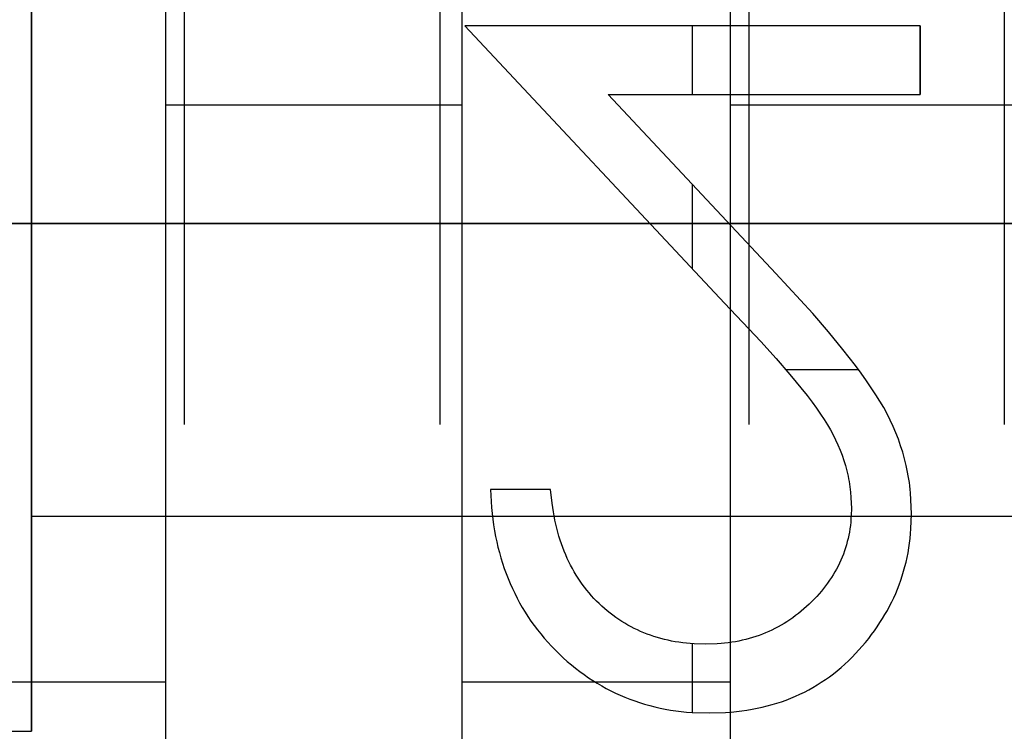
# Model space of a CAD drawing. Header units: millimetres. Extents: x -88 to 88, y -12 to 103.
# Tile 26 of 256: x -62.8 to -61.03, y 6.32 to 7.6. Entities that reach past the tile are written whole.
import ezdxf

# ---------------------------------------------------------------- set-up
doc = ezdxf.new("R2010")
doc.units = ezdxf.units.MM
doc.layers.add('Default', color=7, linetype='Continuous', true_color=0x000000)

msp = doc.modelspace()

# ---------------------------------------------------------------- linework, layer by layer
at = {"layer": 'Default', "color": 254, "true_color": 0xcad1ee}
for points in [[(-62.77817731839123, 6.318387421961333), (-62.77817731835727, 12.43978742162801)], [(-62.77817731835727, 12.43978742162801), (-62.77817731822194, 6.704958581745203)], [(-62.77817731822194, 12.43978742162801), (-62.77817731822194, 6.318387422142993)], [(-62.53687731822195, 9.290187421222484), (-62.53687731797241, 4.210187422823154)], [(-62.00347731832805, 4.210187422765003), (-62.00347731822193, 9.290187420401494)], [(-61.52087731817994, 9.290187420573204), (-61.52087731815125, 4.210187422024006)], [(-62.50347731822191, 7.675615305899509), (-62.50347731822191, 6.8706552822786)], [(-62.0434773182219, 7.675615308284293), (-62.0434773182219, 6.870655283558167)], [(-61.48747731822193, 7.675615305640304), (-61.48747731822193, 6.870655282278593)], [(-61.02747731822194, 7.675615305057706), (-61.02747731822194, 6.870655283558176)], [(-61.17898247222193, 7.588506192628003), (-61.99855213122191, 7.588506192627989)], [(-61.99855213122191, 7.588506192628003), (-61.53077889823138, 7.089322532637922)], [(-61.99855213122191, 7.588506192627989), (-61.53077889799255, 7.089322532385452)], [(-61.17898247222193, 7.588506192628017), (-61.99855213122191, 7.588506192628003)], [(-61.530778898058, 7.089322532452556), (-61.99855213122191, 7.588506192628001)], [(-61.17898247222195, 7.588506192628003), (-61.99855213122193, 7.588506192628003)], [(-61.5887673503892, 7.464797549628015), (-61.5887673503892, 7.588506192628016)], [(-61.17898247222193, 7.464797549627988), (-61.17898247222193, 7.588506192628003)], [(-61.17898247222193, 7.464797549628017), (-61.17898247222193, 7.588506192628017)], [(-61.17898247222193, 7.588506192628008), (-61.17898247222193, 7.464797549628)], [(-61.74026204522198, 7.464797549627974), (-61.17898247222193, 7.464797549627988)], [(-61.74026204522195, 7.464797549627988), (-61.17898247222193, 7.464797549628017)], [(-61.43848065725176, 7.142720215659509), (-61.74026204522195, 7.464797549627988)], [(-61.43848065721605, 7.142720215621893), (-61.74026204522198, 7.464797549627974)], [(-61.74026204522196, 7.464797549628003), (-61.17898247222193, 7.464797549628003)], [(-61.43848065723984, 7.142720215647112), (-61.74026204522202, 7.464797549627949)], [(-62.53687731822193, 7.44630355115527), (-62.00347731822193, 7.44630355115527)], [(-61.52087731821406, 7.446303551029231), (-60.98747731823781, 7.446303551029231)], [(-61.5887673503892, 7.151204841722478), (-61.5887673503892, 7.303114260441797)], [(-58.20617731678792, 7.232787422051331), (-63.28617731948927, 7.232787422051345)], [(-63.28617731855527, 7.232787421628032), (-58.20617731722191, 7.232787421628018)], [(-63.28617731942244, 7.232787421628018), (-58.20617731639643, 7.232787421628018)], [(-61.1944460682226, 6.709981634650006), (-61.19549515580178, 6.735162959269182), (-61.19634559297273, 6.747720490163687), (-61.19690931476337, 6.753985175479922), (-61.19758709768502, 6.760238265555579), (-61.19837643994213, 6.766368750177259), (-61.199286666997, 6.77248501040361), (-61.200312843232, 6.778585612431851), (-61.20145003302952, 6.784669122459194), (-61.20403771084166, 6.796779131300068), (-61.20701021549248, 6.808803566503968), (-61.21032881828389, 6.820703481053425), (-61.2140038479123, 6.832492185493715), (-61.21804795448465, 6.84415507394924), (-61.22247378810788, 6.855677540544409), (-61.22740121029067, 6.867299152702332), (-61.23272129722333, 6.878749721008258), (-61.23841444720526, 6.890020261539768), (-61.2444610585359, 6.901101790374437), (-61.25131668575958, 6.912791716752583), (-61.25847492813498, 6.924297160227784), (-61.26680365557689, 6.937067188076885), (-61.27538822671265, 6.949667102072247), (-61.28515922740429, 6.963417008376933), (-61.29520093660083, 6.976969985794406), (-61.31791306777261, 7.005964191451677), (-61.34376623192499, 7.037374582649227), (-61.37227720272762, 7.070476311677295), (-61.43848065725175, 7.142720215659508)], [(-61.19444606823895, 6.709981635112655), (-61.19549515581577, 6.735162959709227), (-61.19634559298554, 6.747720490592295), (-61.19690931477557, 6.753985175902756), (-61.19758709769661, 6.760238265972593), (-61.19837643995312, 6.766368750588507), (-61.19928666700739, 6.772485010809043), (-61.20031284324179, 6.778585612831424), (-61.20145003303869, 6.78466912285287), (-61.20403771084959, 6.796779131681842), (-61.20701021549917, 6.808803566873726), (-61.21032881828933, 6.820703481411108), (-61.21400384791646, 6.832492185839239), (-61.21804795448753, 6.844155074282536), (-61.22247378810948, 6.855677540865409), (-61.22740121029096, 6.867299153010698), (-61.2327212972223, 6.878749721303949), (-61.23841444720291, 6.890020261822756), (-61.24446105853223, 6.901101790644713), (-61.25131668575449, 6.912791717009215), (-61.25847492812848, 6.924297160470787), (-61.26680365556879, 6.937067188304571), (-61.27538822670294, 6.949667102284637), (-61.28515922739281, 6.96341700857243), (-61.29520093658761, 6.976969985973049), (-61.31791306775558, 7.005964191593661), (-61.34376623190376, 7.037374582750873), (-61.37227720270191, 7.070476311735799), (-61.43848065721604, 7.142720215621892)], [(-61.19444606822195, 6.709981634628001), (-61.1954951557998, 6.735162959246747), (-61.19634559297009, 6.747720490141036), (-61.19690931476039, 6.753985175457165), (-61.1975870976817, 6.760238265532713), (-61.19837643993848, 6.766368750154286), (-61.199286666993, 6.772485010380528), (-61.20031284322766, 6.778585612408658), (-61.20145003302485, 6.78466912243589), (-61.20403771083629, 6.796779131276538), (-61.20701021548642, 6.80880356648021), (-61.21032881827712, 6.820703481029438), (-61.21400384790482, 6.832492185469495), (-61.21804795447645, 6.844155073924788), (-61.22247378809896, 6.855677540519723), (-61.22740121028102, 6.867299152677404), (-61.23272129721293, 6.878749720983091), (-61.23841444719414, 6.890020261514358), (-61.24446105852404, 6.901101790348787), (-61.25131668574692, 6.912791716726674), (-61.25847492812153, 6.924297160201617), (-61.26680365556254, 6.937067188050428), (-61.27538822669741, 6.949667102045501), (-61.28515922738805, 6.963417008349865), (-61.29520093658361, 6.976969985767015), (-61.31791306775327, 7.005964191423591), (-61.34376623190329, 7.037374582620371), (-61.37227720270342, 7.07047631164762), (-61.43848065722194, 7.142720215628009)], [(-61.53077889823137, 7.089322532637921), (-61.46578353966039, 7.020219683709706), (-61.43799742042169, 6.989292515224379), (-61.41335233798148, 6.960781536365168), (-61.38243797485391, 6.922688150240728), (-61.37324368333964, 6.910766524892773), (-61.36550618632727, 6.900106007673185), (-61.35802172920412, 6.889262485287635), (-61.35174024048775, 6.879795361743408), (-61.34569919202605, 6.870174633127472), (-61.34054977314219, 6.861351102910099), (-61.33568770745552, 6.852362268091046), (-61.33111982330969, 6.84321892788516), (-61.32685294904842, 6.833931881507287), (-61.32301169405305, 6.824802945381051), (-61.31946955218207, 6.815554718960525), (-61.31623645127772, 6.806192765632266), (-61.31332231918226, 6.796722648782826), (-61.31201544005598, 6.792049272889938), (-61.31079064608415, 6.78735299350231), (-61.30965120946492, 6.782635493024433), (-61.30860040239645, 6.777898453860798), (-61.30764149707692, 6.773143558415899), (-61.30677776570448, 6.768372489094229), (-61.30601248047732, 6.763586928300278), (-61.30534891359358, 6.758788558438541), (-61.30478142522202, 6.753920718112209), (-61.30430804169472, 6.749042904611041), (-61.30358981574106, 6.739263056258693), (-61.30269111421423, 6.719646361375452)], [(-61.53077889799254, 7.089322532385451), (-61.4657835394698, 7.02021968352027), (-61.43799742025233, 6.989292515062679), (-61.41335233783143, 6.960781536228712), (-61.38243797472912, 6.922688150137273), (-61.37324368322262, 6.910766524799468), (-61.36550618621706, 6.900106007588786), (-61.35802172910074, 6.889262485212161), (-61.35174024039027, 6.879795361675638), (-61.34569919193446, 6.870174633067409), (-61.3405497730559, 6.861351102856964), (-61.33568770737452, 6.852362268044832), (-61.33111982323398, 6.843218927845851), (-61.32685294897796, 6.833931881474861), (-61.32301169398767, 6.824802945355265), (-61.31946955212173, 6.815554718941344), (-61.3162364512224, 6.806192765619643), (-61.31332231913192, 6.796722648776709), (-61.31201544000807, 6.792049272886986), (-61.31079064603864, 6.787352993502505), (-61.3096512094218, 6.782635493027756), (-61.30860040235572, 6.777898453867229), (-61.30764149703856, 6.773143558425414), (-61.30677776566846, 6.768372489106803), (-61.30601248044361, 6.763586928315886), (-61.30534891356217, 6.758788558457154), (-61.30478142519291, 6.753920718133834), (-61.30430804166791, 6.749042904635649), (-61.30358981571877, 6.739263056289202), (-61.30269111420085, 6.719646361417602)], [(-61.53077889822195, 7.089322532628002), (-61.46578353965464, 7.020219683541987), (-61.43799742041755, 6.989292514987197), (-61.41335233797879, 6.960781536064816), (-61.38243797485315, 6.922688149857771), (-61.37324368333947, 6.910766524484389), (-61.36550618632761, 6.900106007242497), (-61.35802172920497, 6.889262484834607), (-61.35174024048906, 6.879795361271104), (-61.34569919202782, 6.870174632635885), (-61.34054977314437, 6.861351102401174), (-61.33568770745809, 6.852362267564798), (-61.33111982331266, 6.843218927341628), (-61.32685294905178, 6.833931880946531), (-61.3230116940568, 6.824802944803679), (-61.3194695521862, 6.815554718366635), (-61.31623645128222, 6.806192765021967), (-61.31332231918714, 6.796722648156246), (-61.31201544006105, 6.792049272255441), (-61.3107906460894, 6.787352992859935), (-61.30965120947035, 6.782635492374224), (-61.30860040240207, 6.777898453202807), (-61.30764149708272, 6.773143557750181), (-61.30677776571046, 6.768372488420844), (-61.30601248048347, 6.763586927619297), (-61.30534891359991, 6.758788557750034), (-61.30478142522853, 6.753920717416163), (-61.30430804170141, 6.749042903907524), (-61.30358981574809, 6.739263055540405), (-61.30269111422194, 6.719646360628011)], [(-61.42113348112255, 6.969963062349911), (-61.2899583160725, 6.969963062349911)], [(-61.84391634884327, 6.753472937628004), (-61.95216141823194, 6.753472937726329)], [(-61.95216141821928, 6.753472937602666), (-61.95024375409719, 6.721192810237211), (-61.94926198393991, 6.710464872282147), (-61.94805264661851, 6.700148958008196), (-61.94658970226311, 6.689862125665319), (-61.94489238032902, 6.67960788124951), (-61.94297991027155, 6.669389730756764), (-61.94094610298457, 6.659585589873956), (-61.93871079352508, 6.649827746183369), (-61.93625426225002, 6.640125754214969), (-61.93355678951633, 6.630489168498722), (-61.93064944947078, 6.621068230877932), (-61.92749911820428, 6.611723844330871), (-61.92411577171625, 6.602459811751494), (-61.92050938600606, 6.593279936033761), (-61.91677135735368, 6.584380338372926), (-61.91282804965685, 6.575570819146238), (-61.90867830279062, 6.566857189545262), (-61.90432095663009, 6.558245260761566), (-61.89974645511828, 6.549726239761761), (-61.89496084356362, 6.541323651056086), (-61.88996251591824, 6.533046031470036), (-61.88474986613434, 6.524901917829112), (-61.87931628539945, 6.516889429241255), (-61.87367418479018, 6.509022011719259), (-61.86783148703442, 6.501302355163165), (-61.86179611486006, 6.493733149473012), (-61.85547198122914, 6.486194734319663), (-61.84896749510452, 6.478811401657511), (-61.84229321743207, 6.471579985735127), (-61.83545970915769, 6.464497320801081), (-61.82850944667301, 6.457597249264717), (-61.82140514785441, 6.450857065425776), (-61.81413998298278, 6.444292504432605), (-61.80670712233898, 6.437919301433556), (-61.79926609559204, 6.431880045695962), (-61.79166605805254, 6.426040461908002), (-61.78391516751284, 6.420401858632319), (-61.77602158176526, 6.414965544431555), (-61.76816630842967, 6.409842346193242), (-61.76018808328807, 6.404913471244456), (-61.75209279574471, 6.400178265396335), (-61.74388633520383, 6.395636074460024), (-61.73564544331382, 6.39132557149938), (-61.72730101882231, 6.387220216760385), (-61.71885301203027, 6.383336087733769), (-61.71030137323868, 6.379689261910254), (-61.70155061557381, 6.376254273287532), (-61.69270596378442, 6.373064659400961), (-61.68377953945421, 6.37010671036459), (-61.67478346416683, 6.367366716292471), (-61.66562238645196, 6.364805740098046), (-61.65640542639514, 6.362458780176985), (-61.64713558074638, 6.360330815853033), (-61.63781584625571, 6.35842682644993), (-61.62820569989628, 6.356712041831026), (-61.6185539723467, 6.355248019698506), (-61.60886844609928, 6.354044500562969), (-61.59915690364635, 6.353111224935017), (-61.58908641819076, 6.352425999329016), (-61.5588066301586, 6.351419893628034)], [(-61.95216141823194, 6.753472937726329), (-61.95024375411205, 6.721192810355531), (-61.94926198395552, 6.710464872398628), (-61.94805264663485, 6.700148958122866), (-61.94658970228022, 6.68986212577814), (-61.94489238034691, 6.67960788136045), (-61.94297991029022, 6.669389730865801), (-61.94094610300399, 6.659585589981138), (-61.93871079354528, 6.649827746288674), (-61.936254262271, 6.640125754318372), (-61.9335567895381, 6.630489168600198), (-61.93064944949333, 6.621068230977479), (-61.92749911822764, 6.611723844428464), (-61.9241157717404, 6.60245981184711), (-61.92050938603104, 6.593279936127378), (-61.91677135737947, 6.584380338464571), (-61.91282804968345, 6.575570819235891), (-61.90867830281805, 6.566857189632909), (-61.90432095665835, 6.558245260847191), (-61.89974645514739, 6.549726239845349), (-61.89496084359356, 6.541323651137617), (-61.88996251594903, 6.533046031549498), (-61.88474986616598, 6.524901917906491), (-61.87931628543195, 6.516889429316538), (-61.87367418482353, 6.509022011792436), (-61.86783148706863, 6.501302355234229), (-61.86179611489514, 6.493733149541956), (-61.8554719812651, 6.48619473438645), (-61.84896749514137, 6.478811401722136), (-61.84229321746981, 6.471579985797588), (-61.83545970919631, 6.464497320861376), (-61.82850944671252, 6.457597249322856), (-61.8214051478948, 6.45085706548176), (-61.81413998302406, 6.444292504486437), (-61.80670712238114, 6.437919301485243), (-61.79926609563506, 6.431880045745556), (-61.79166605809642, 6.426040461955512), (-61.78391516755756, 6.420401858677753), (-61.77602158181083, 6.414965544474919), (-61.76816630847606, 6.409842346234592), (-61.76018808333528, 6.404913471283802), (-61.75209279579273, 6.400178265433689), (-61.74388633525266, 6.395636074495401), (-61.73564544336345, 6.391325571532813), (-61.72730101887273, 6.387220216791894), (-61.71885301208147, 6.38333608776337), (-61.71030137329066, 6.379689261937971), (-61.70155061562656, 6.376254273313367), (-61.69270596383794, 6.373064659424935), (-61.68377953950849, 6.370106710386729), (-61.67478346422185, 6.367366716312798), (-61.66562238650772, 6.364805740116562), (-61.65640542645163, 6.362458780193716), (-61.64713558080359, 6.360330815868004), (-61.63781584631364, 6.358426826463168), (-61.62820569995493, 6.356712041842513), (-61.61855397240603, 6.355248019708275), (-61.60886844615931, 6.354044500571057), (-61.59915690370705, 6.353111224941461), (-61.58908641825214, 6.352425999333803), (-61.55880663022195, 6.351419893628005)], [(-61.84391634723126, 6.753472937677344), (-61.95216141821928, 6.753472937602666)], [(-61.95216141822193, 6.753472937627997), (-61.95024375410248, 6.721192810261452), (-61.9492619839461, 6.710464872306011), (-61.94805264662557, 6.70014895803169), (-61.94658970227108, 6.689862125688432), (-61.94489238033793, 6.679607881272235), (-61.94297991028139, 6.669389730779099), (-61.94094610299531, 6.659585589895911), (-61.93871079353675, 6.649827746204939), (-61.93625426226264, 6.64012575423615), (-61.93355678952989, 6.630489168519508), (-61.93064944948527, 6.621068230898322), (-61.92749911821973, 6.611723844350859), (-61.92411577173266, 6.602459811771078), (-61.92050938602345, 6.593279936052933), (-61.91677135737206, 6.584380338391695), (-61.91282804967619, 6.575570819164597), (-61.90867830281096, 6.56685718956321), (-61.90432095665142, 6.558245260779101), (-61.89974645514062, 6.549726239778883), (-61.89496084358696, 6.541323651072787), (-61.8899625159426, 6.533046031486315), (-61.88474986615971, 6.524901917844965), (-61.87931628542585, 6.516889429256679), (-61.87367418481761, 6.509022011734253), (-61.86783148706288, 6.501302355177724), (-61.86179611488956, 6.493733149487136), (-61.85547198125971, 6.486194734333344), (-61.84896749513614, 6.478811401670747), (-61.84229321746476, 6.471579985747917), (-61.83545970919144, 6.464497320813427), (-61.82850944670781, 6.45759724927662), (-61.82140514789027, 6.450857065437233), (-61.81413998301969, 6.44429250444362), (-61.80670712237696, 6.437919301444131), (-61.79926609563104, 6.431880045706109), (-61.79166605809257, 6.426040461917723), (-61.78391516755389, 6.420401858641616), (-61.77602158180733, 6.414965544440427), (-61.76816630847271, 6.409842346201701), (-61.7601880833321, 6.404913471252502), (-61.75209279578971, 6.400178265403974), (-61.7438863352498, 6.395636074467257), (-61.73564544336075, 6.391325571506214), (-61.72730101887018, 6.387220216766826), (-61.71885301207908, 6.38333608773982), (-61.71030137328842, 6.379689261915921), (-61.70155061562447, 6.376254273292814), (-61.692705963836, 6.373064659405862), (-61.68377953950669, 6.370106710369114), (-61.6747834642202, 6.367366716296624), (-61.66562238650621, 6.364805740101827), (-61.65640542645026, 6.362458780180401), (-61.64713558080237, 6.360330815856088), (-61.63781584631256, 6.35842682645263), (-61.62820569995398, 6.356712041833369), (-61.61855397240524, 6.355248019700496), (-61.60886844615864, 6.354044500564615), (-61.59915690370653, 6.353111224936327), (-61.58908641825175, 6.352425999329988), (-61.55880663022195, 6.351419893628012)], [(-61.84391634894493, 6.753472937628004), (-61.95216141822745, 6.753472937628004)], [(-61.5643638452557, 6.475128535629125), (-61.58557505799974, 6.475880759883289), (-61.59263320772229, 6.476336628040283), (-61.59942574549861, 6.476935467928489), (-61.60620349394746, 6.47769837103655), (-61.61296141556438, 6.478626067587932), (-61.6196944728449, 6.479719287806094), (-61.6262075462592, 6.480940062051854), (-61.63268941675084, 6.482315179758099), (-61.63913710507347, 6.48384206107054), (-61.64554763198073, 6.485518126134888), (-61.65177580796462, 6.487298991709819), (-61.65796187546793, 6.489220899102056), (-61.66410209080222, 6.491284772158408), (-61.67019271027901, 6.493491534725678), (-61.67614529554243, 6.495808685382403), (-61.68203980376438, 6.498269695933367), (-61.68787001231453, 6.500878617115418), (-61.69362969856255, 6.503639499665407), (-61.69931176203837, 6.506554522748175), (-61.70491320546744, 6.509622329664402), (-61.71043011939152, 6.512839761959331), (-61.7158585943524, 6.516203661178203), (-61.721253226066, 6.519749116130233), (-61.72655433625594, 6.52343300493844), (-61.73176277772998, 6.52724730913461), (-61.73687940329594, 6.531184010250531), (-61.74198063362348, 6.535299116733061), (-61.74698513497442, 6.539530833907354), (-61.75188994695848, 6.543877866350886), (-61.75669210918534, 6.548338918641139), (-61.76140736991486, 6.552933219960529), (-61.76600605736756, 6.557644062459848), (-61.77047811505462, 6.562474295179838), (-61.77481348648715, 6.567426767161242), (-61.77901447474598, 6.572515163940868), (-61.7830707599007, 6.577720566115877), (-61.78698511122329, 6.583034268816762), (-61.79076029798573, 6.588447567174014), (-61.79446795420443, 6.594059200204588), (-61.79803725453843, 6.599759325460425), (-61.80147154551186, 6.605542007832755), (-61.80477417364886, 6.611401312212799), (-61.80801081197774, 6.617454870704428), (-61.8111074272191, 6.623580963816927), (-61.81405764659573, 6.629778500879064), (-61.8168550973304, 6.636046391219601), (-61.81958035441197, 6.642595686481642), (-61.82213816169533, 6.64921265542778), (-61.8245310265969, 6.655891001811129), (-61.82676145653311, 6.662624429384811), (-61.82891649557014, 6.669689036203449), (-61.8309133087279, 6.676800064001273), (-61.83276714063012, 6.683951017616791), (-61.83616541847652, 6.698644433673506), (-61.83769984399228, 6.706181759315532), (-61.83908067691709, 6.713746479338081), (-61.84029208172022, 6.721337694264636), (-61.84137739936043, 6.729346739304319), (-61.84391634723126, 6.753472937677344)], [(-61.56436384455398, 6.475128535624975), (-61.58557505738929, 6.475880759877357), (-61.59263320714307, 6.476336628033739), (-61.59942574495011, 6.476935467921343), (-61.60620349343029, 6.477698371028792), (-61.61296141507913, 6.478626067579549), (-61.61969447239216, 6.479719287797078), (-61.62620754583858, 6.480940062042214), (-61.63268941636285, 6.482315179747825), (-61.63913710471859, 6.483842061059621), (-61.64554763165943, 6.485518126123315), (-61.65177580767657, 6.487298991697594), (-61.65796187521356, 6.489220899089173), (-61.66410209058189, 6.491284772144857), (-61.67019271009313, 6.493491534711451), (-61.67614529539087, 6.495808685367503), (-61.6820398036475, 6.498269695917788), (-61.68787001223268, 6.500878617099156), (-61.69362969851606, 6.503639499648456), (-61.69931176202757, 6.506554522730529), (-61.70491320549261, 6.509622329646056), (-61.71043011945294, 6.512839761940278), (-61.7158585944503, 6.516203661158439), (-61.72125322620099, 6.519749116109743), (-61.72655433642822, 6.523433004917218), (-61.73176277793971, 6.527247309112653), (-61.73687940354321, 6.531184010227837), (-61.74198063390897, 6.535299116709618), (-61.74698513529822, 6.539530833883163), (-61.75188994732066, 6.543877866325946), (-61.75669210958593, 6.548338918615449), (-61.76140737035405, 6.552933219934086), (-61.76600605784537, 6.557644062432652), (-61.770478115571, 6.562474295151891), (-61.77481348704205, 6.567426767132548), (-61.77901447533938, 6.572515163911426), (-61.7830707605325, 6.577720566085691), (-61.78698511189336, 6.583034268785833), (-61.7907602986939, 6.588447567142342), (-61.79446795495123, 6.594059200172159), (-61.79803725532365, 6.599759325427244), (-61.80147154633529, 6.605542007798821), (-61.80477417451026, 6.611401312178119), (-61.80801081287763, 6.617454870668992), (-61.81110742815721, 6.623580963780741), (-61.81405764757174, 6.629778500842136), (-61.81685509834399, 6.636046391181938), (-61.819580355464, 6.642595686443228), (-61.82213816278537, 6.649212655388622), (-61.82453102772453, 6.655891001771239), (-61.82676145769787, 6.662624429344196), (-61.82891649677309, 6.669689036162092), (-61.83091330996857, 6.676800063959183), (-61.83276714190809, 6.683951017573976), (-61.83616541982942, 6.69864443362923), (-61.83769984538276, 6.706181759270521), (-61.83908067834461, 6.713746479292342), (-61.84029208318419, 6.721337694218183), (-61.84137740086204, 6.729346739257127), (-61.84391634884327, 6.753472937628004)], [(-61.56436384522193, 6.475128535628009), (-61.58557505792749, 6.47588075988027), (-61.59263320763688, 6.476336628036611), (-61.59942574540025, 6.476935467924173), (-61.6062034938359, 6.477698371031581), (-61.61296141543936, 6.478626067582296), (-61.61969447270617, 6.479719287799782), (-61.62620754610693, 6.480940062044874), (-61.63268941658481, 6.482315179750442), (-61.63913710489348, 6.483842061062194), (-61.64554763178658, 6.485518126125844), (-61.65177580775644, 6.487298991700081), (-61.65796187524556, 6.489220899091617), (-61.66410209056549, 6.491284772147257), (-61.67019271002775, 6.493491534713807), (-61.6761452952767, 6.495808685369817), (-61.68203980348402, 6.498269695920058), (-61.6878700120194, 6.50087861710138), (-61.69362969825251, 6.503639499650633), (-61.69931176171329, 6.506554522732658), (-61.70491320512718, 6.509622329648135), (-61.71043011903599, 6.512839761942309), (-61.71585859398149, 6.516203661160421), (-61.72125322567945, 6.519749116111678), (-61.72655433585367, 6.523433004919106), (-61.73176277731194, 6.527247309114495), (-61.73687940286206, 6.531184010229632), (-61.74198063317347, 6.535299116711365), (-61.74698513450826, 6.53953083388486), (-61.75188994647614, 6.543877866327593), (-61.7566921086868, 6.548338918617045), (-61.76140736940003, 6.552933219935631), (-61.76600605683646, 6.557644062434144), (-61.77047811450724, 6.56247429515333), (-61.77481348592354, 6.567426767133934), (-61.77901447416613, 6.57251516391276), (-61.78307075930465, 6.577720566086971), (-61.78698511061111, 6.583034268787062), (-61.79076029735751, 6.588447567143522), (-61.79446795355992, 6.594059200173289), (-61.79803725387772, 6.599759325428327), (-61.80147154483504, 6.605542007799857), (-61.80477417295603, 6.611401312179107), (-61.80801081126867, 6.617454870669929), (-61.8111074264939, 6.623580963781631), (-61.81405764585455, 6.629778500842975), (-61.81685509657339, 6.636046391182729), (-61.81958035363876, 6.642595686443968), (-61.82213816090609, 6.649212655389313), (-61.82453102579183, 6.655891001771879), (-61.82676145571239, 6.662624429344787), (-61.82891649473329, 6.66968903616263), (-61.83091330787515, 6.676800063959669), (-61.83276713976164, 6.683951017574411), (-61.83616541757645, 6.698644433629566), (-61.83769984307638, 6.706181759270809), (-61.83908067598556, 6.713746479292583), (-61.84029208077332, 6.721337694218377), (-61.84137739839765, 6.729346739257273), (-61.84391634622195, 6.753472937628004)], [(-61.30269111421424, 6.719646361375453), (-61.3030885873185, 6.707307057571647), (-61.30341642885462, 6.701147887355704), (-61.30389919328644, 6.695001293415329), (-61.30455437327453, 6.689050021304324), (-61.30538778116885, 6.683117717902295), (-61.30638296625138, 6.677207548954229), (-61.30752347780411, 6.671322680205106), (-61.3087682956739, 6.665591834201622), (-61.31014443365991, 6.659893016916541), (-61.31165980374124, 6.654230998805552), (-61.31332231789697, 6.64861055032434), (-61.31514119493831, 6.643029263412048), (-61.31711621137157, 6.637500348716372), (-61.31924803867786, 6.632029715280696), (-61.32153734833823, 6.6266232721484), (-61.32402760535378, 6.621193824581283), (-61.32667452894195, 6.615838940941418), (-61.32947106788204, 6.610560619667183), (-61.3324101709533, 6.605360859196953), (-61.33549026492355, 6.600231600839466), (-61.33869746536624, 6.595180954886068), (-61.34202286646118, 6.590206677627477), (-61.34545756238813, 6.585306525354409), (-61.34909638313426, 6.580343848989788), (-61.35284433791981, 6.575463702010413), (-61.35670439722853, 6.570672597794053), (-61.36067953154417, 6.565977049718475), (-61.36497356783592, 6.561160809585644), (-61.36938990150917, 6.556455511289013), (-61.37392099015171, 6.551859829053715), (-61.37855929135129, 6.547372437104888), (-61.38330973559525, 6.542981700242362), (-61.38815717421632, 6.538698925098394), (-61.39309844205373, 6.534524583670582), (-61.39813037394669, 6.530459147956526), (-61.40313340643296, 6.526593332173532), (-61.40822240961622, 6.522841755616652), (-61.41339978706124, 6.51921419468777), (-61.41866794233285, 6.515720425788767), (-61.42392228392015, 6.512432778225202), (-61.4292611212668, 6.50928313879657), (-61.43467937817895, 6.506271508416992), (-61.44017197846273, 6.503397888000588), (-61.4457547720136, 6.500652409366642), (-61.45140357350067, 6.498045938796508), (-61.45711461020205, 6.495578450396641), (-61.46288410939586, 6.493249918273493), (-61.46878791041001, 6.491032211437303), (-61.47474468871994, 6.488961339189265), (-61.48075123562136, 6.487041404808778), (-61.48680434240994, 6.485276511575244), (-61.49291258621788, 6.483665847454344), (-61.49905944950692, 6.482207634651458), (-61.50524002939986, 6.48089455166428), (-61.51144942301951, 6.479719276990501), (-61.51788315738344, 6.478645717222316), (-61.52433890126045, 6.477718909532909), (-61.53081319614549, 6.476946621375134), (-61.5373025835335, 6.476336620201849), (-61.54405691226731, 6.475873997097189), (-61.5643638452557, 6.475128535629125)], [(-61.30269111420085, 6.719646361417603), (-61.30308858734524, 6.707307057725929), (-61.30341642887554, 6.701147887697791), (-61.30389919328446, 6.69500129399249), (-61.30455437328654, 6.689050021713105), (-61.305387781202, 6.683117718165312), (-61.30638296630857, 6.677207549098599), (-61.30752347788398, 6.671322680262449), (-61.30876829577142, 6.665591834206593), (-61.31014443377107, 6.659893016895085), (-61.31165980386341, 6.654230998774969), (-61.31332231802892, 6.648610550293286), (-61.31514119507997, 6.643029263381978), (-61.31711621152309, 6.637500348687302), (-61.31924803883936, 6.632029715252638), (-61.32153734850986, 6.626623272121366), (-61.32402760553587, 6.621193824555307), (-61.32667452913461, 6.615838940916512), (-61.32947106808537, 6.610560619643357), (-61.3324101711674, 6.605360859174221), (-61.33549026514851, 6.600231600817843), (-61.33869746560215, 6.595180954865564), (-61.34202286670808, 6.5902066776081), (-61.3454575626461, 6.585306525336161), (-61.34909638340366, 6.580343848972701), (-61.35284433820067, 6.575463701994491), (-61.3567043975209, 6.570672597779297), (-61.36067953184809, 6.565977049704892), (-61.36497356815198, 6.561160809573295), (-61.3693899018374, 6.556455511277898), (-61.37392099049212, 6.551859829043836), (-61.37855929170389, 6.547372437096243), (-61.38330973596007, 6.542981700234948), (-61.38815717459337, 6.538698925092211), (-61.39309844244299, 6.534524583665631), (-61.39813037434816, 6.530459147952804), (-61.40313340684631, 6.526593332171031), (-61.4082224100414, 6.52284175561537), (-61.41339978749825, 6.519214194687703), (-61.41866794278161, 6.515720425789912), (-61.42392228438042, 6.512432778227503), (-61.42926112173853, 6.509283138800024), (-61.43467937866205, 6.506271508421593), (-61.44017197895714, 6.503397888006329), (-61.44575477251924, 6.500652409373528), (-61.45140357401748, 6.498045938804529), (-61.45711461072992, 6.495578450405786), (-61.46288410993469, 6.493249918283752), (-61.46878791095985, 6.491032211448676), (-61.4747446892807, 6.488961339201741), (-61.48075123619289, 6.487041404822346), (-61.48680434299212, 6.485276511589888), (-61.49291258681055, 6.483665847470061), (-61.49905945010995, 6.482207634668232), (-61.50524003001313, 6.480894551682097), (-61.51144942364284, 6.479719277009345), (-61.51788315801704, 6.478645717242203), (-61.52433890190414, 6.477718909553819), (-61.53081319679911, 6.476946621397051), (-61.53730258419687, 6.47633662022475), (-61.54405691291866, 6.475873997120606), (-61.56436384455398, 6.475128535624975)], [(-61.30269111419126, 6.719646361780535), (-61.30308858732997, 6.707307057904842), (-61.30341642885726, 6.701147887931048), (-61.30389919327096, 6.695001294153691), (-61.30455437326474, 6.689050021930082), (-61.30538778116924, 6.683117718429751), (-61.30638296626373, 6.67720754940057), (-61.30752347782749, 6.671322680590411), (-61.30876829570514, 6.665591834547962), (-61.31014443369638, 6.659893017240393), (-61.31165980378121, 6.654230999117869), (-61.31332231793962, 6.648610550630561), (-61.31514119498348, 6.643029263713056), (-61.31711621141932, 6.637500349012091), (-61.31924803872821, 6.632029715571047), (-61.32153734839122, 6.626623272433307), (-61.32402760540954, 6.621193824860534), (-61.32667452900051, 6.615838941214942), (-61.32947106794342, 6.610560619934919), (-61.33241017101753, 6.605360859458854), (-61.3354902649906, 6.600231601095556), (-61.33869746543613, 6.595180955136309), (-61.34202286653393, 6.590206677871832), (-61.34545756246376, 6.585306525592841), (-61.3490963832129, 6.580343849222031), (-61.35284433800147, 6.575463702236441), (-61.35670439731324, 6.570672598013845), (-61.36067953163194, 6.565977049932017), (-61.36497356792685, 6.561160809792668), (-61.36938990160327, 6.556455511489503), (-61.37392099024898, 6.551859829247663), (-61.37855929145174, 6.547372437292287), (-61.38330973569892, 6.54298170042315), (-61.38815717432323, 6.538698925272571), (-61.39309844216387, 6.534524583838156), (-61.39813037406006, 6.530459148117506), (-61.40313340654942, 6.526593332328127), (-61.40822240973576, 6.522841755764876), (-61.41339978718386, 6.519214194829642), (-61.41866794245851, 6.515720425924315), (-61.42392228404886, 6.512432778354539), (-61.42926112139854, 6.509283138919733), (-61.43467937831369, 6.506271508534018), (-61.44017197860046, 6.503397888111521), (-61.44575477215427, 6.500652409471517), (-61.45140357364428, 6.49804593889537), (-61.45711461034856, 6.495578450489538), (-61.46288410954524, 6.493249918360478), (-61.46878791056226, 6.491032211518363), (-61.47474468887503, 6.488961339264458), (-61.48075123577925, 6.487041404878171), (-61.48680434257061, 6.48527651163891), (-61.49291258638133, 6.483665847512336), (-61.49905944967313, 6.482207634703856), (-61.50524002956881, 6.48089455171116), (-61.51144942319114, 6.479719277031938), (-61.5178831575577, 6.478645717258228), (-61.52433890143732, 6.477718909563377), (-61.53081319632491, 6.476946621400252), (-61.53730258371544, 6.476336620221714), (-61.54405691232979, 6.475873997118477), (-61.56436384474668, 6.475128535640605)], [(-58.71417731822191, 6.704958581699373), (-62.77817731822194, 6.704958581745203)], [(-61.55880663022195, 6.351419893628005), (-61.52907058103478, 6.352438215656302), (-61.51918121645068, 6.353111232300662), (-61.50965687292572, 6.354017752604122), (-61.50015608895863, 6.355175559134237), (-61.49068434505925, 6.356569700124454), (-61.48124712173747, 6.358185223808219), (-61.47223738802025, 6.359931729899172), (-61.4632703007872, 6.361877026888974), (-61.45435174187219, 6.36403017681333), (-61.44548759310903, 6.36640024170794), (-61.43685289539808, 6.36894486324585), (-61.42828845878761, 6.371718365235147), (-61.41980654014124, 6.374732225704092), (-61.41141939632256, 6.377997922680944), (-61.4032858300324, 6.381456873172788), (-61.39525761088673, 6.385156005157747), (-61.38733687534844, 6.389081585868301), (-61.37952575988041, 6.393219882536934), (-61.37186926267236, 6.397533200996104), (-61.36432349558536, 6.402036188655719), (-61.35688869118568, 6.406721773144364), (-61.34956508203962, 6.411582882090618), (-61.34227900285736, 6.416670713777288), (-61.33512595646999, 6.4219426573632), (-61.32812513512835, 6.427410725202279), (-61.32129573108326, 6.433086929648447), (-61.31452025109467, 6.439096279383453), (-61.30792479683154, 6.445306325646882), (-61.30149111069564, 6.451688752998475), (-61.29520093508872, 6.458215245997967), (-61.28905613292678, 6.464847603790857), (-61.28305125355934, 6.471603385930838), (-61.2772015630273, 6.478490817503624), (-61.2715223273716, 6.485518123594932), (-61.26619663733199, 6.49246137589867), (-61.26104129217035, 6.499533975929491), (-61.25605247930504, 6.506726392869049), (-61.2512263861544, 6.514029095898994), (-61.24663418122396, 6.521314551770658), (-61.2422007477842, 6.528696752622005), (-61.23793100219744, 6.536174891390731), (-61.23382986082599, 6.543748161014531), (-61.22997139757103, 6.551281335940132), (-61.22629777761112, 6.558906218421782), (-61.22282632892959, 6.566623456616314), (-61.21957437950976, 6.574433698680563), (-61.21654558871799, 6.582356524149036), (-61.2137362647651, 6.590361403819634), (-61.21112779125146, 6.598436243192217), (-61.20870155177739, 6.606568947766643), (-61.20642142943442, 6.614836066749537), (-61.20432285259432, 6.62314936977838), (-61.20242027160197, 6.631508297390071), (-61.2007281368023, 6.639912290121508), (-61.19924480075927, 6.648441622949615), (-61.19798743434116, 6.657008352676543), (-61.19695273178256, 6.665604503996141), (-61.19613738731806, 6.674222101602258), (-61.19551236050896, 6.683149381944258), (-61.19444606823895, 6.709981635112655)], [(-61.5588066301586, 6.351419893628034), (-61.52907058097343, 6.352438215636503), (-61.51918121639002, 6.353111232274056), (-61.50965687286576, 6.354017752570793), (-61.50015608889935, 6.355175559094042), (-61.49068434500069, 6.356569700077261), (-61.48124712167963, 6.35818522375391), (-61.47223738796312, 6.359931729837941), (-61.46327030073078, 6.361877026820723), (-61.4543517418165, 6.364030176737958), (-61.44548759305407, 6.366400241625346), (-61.43685289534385, 6.368944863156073), (-61.42828845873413, 6.371718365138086), (-61.4198065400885, 6.374732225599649), (-61.41141939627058, 6.37799792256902), (-61.40328582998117, 6.381456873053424), (-61.39525761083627, 6.385156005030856), (-61.38733687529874, 6.38908158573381), (-61.37952575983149, 6.39321988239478), (-61.37186926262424, 6.397533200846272), (-61.36432349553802, 6.402036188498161), (-61.35688869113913, 6.406721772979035), (-61.34956508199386, 6.411582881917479), (-61.3422790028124, 6.416670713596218), (-61.33512595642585, 6.42194265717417), (-61.32812513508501, 6.427410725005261), (-61.32129573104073, 6.433086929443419), (-61.31452025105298, 6.439096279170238), (-61.30792479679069, 6.445306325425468), (-61.30149111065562, 6.451688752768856), (-61.29520093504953, 6.458215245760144), (-61.28905613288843, 6.464847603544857), (-61.28305125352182, 6.471603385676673), (-61.2772015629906, 6.478490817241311), (-61.27152232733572, 6.485518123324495), (-61.26619663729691, 6.492461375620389), (-61.26104129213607, 6.499533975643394), (-61.25605247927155, 6.506726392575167), (-61.25122638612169, 6.514029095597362), (-61.24663418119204, 6.521314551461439), (-61.24220074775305, 6.528696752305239), (-61.23793100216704, 6.536174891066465), (-61.23382986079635, 6.543748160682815), (-61.22997139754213, 6.551281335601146), (-61.22629777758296, 6.558906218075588), (-61.22282632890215, 6.566623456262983), (-61.21957437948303, 6.574433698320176), (-61.21654558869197, 6.582356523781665), (-61.21373626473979, 6.590361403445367), (-61.21112779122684, 6.598436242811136), (-61.20870155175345, 6.606568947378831), (-61.20642142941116, 6.614836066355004), (-61.20432285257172, 6.623149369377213), (-61.20242027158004, 6.631508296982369), (-61.20072813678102, 6.639912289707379), (-61.19924480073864, 6.648441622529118), (-61.19798743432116, 6.6570083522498), (-61.19695273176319, 6.665604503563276), (-61.1961373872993, 6.674222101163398), (-61.19551236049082, 6.683149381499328), (-61.1944460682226, 6.709981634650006)], [(-61.55880663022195, 6.351419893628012), (-61.52907058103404, 6.352438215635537), (-61.51918121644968, 6.353111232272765), (-61.5096568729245, 6.354017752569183), (-61.50015608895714, 6.355175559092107), (-61.49068434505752, 6.356569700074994), (-61.48124712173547, 6.358185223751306), (-61.472237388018, 6.359931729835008), (-61.4632703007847, 6.361877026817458), (-61.45435174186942, 6.364030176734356), (-61.445487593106, 6.366400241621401), (-61.43685289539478, 6.368944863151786), (-61.42828845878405, 6.371718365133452), (-61.4198065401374, 6.374732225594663), (-61.41141939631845, 6.377997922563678), (-61.40328583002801, 6.381456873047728), (-61.39525761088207, 6.385156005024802), (-61.38733687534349, 6.389081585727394), (-61.37952575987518, 6.393219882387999), (-61.37186926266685, 6.397533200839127), (-61.36432349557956, 6.40203618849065), (-61.35688869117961, 6.406721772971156), (-61.34956508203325, 6.411582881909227), (-61.34227900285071, 6.416670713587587), (-61.33512595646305, 6.42194265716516), (-61.32812513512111, 6.427410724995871), (-61.32129573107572, 6.433086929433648), (-61.31452025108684, 6.439096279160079), (-61.30792479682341, 6.445306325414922), (-61.3014911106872, 6.451688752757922), (-61.29520093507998, 6.458215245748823), (-61.28905613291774, 6.46484760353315), (-61.28305125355, 6.471603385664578), (-61.27720156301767, 6.478490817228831), (-61.27152232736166, 6.485518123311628), (-61.26619663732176, 6.492461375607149), (-61.26104129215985, 6.499533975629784), (-61.25605247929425, 6.506726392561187), (-61.25122638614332, 6.514029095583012), (-61.2466341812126, 6.521314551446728), (-61.24220074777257, 6.528696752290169), (-61.23793100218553, 6.536174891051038), (-61.23382986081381, 6.543748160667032), (-61.22997139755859, 6.551281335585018), (-61.22629777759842, 6.558906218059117), (-61.22282632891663, 6.566623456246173), (-61.21957437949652, 6.57443369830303), (-61.21654558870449, 6.582356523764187), (-61.21373626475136, 6.590361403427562), (-61.21112779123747, 6.59843624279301), (-61.20870155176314, 6.606568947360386), (-61.20642142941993, 6.61483606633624), (-61.20432285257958, 6.623149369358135), (-61.20242027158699, 6.63150829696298), (-61.20072813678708, 6.639912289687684), (-61.19924480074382, 6.648441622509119), (-61.19798743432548, 6.657008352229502), (-61.19695273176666, 6.665604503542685), (-61.19613738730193, 6.67422210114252), (-61.19551236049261, 6.683149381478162), (-61.19444606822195, 6.709981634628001)], [(-61.5887673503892, 6.352408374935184), (-61.5887673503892, 6.476067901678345)], [(-63.019477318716, 6.407287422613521), (-62.53687731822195, 6.407287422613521)], [(-62.00347731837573, 6.407287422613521), (-61.52087731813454, 6.407287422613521)], [(-63.85767731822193, 6.318387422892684), (-62.77817731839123, 6.318387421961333)]]:
    msp.add_lwpolyline(points, dxfattribs=at)
at = {"layer": 'Default', "color": 254, "true_color": 0xcad1ee, "extrusion": (1, 0, 0)}
for points in [[(11.67830641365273, 0.211569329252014), (5.103312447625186, -2.963062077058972)], [(5.103312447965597, -2.963062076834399), (11.67830641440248, 0.2115693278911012)], [(5.103312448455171, -2.963062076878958), (11.67830641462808, 0.2115693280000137)], [(11.67830641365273, 0.211569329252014), (5.103312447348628, -2.963062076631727)], [(5.103312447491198, -2.963062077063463), (11.67830641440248, 0.2115693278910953)], [(4.795657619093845, -2.722946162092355), (11.5261249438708, 0.526753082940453)], [(4.795657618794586, -2.722946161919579), (11.5261249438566, 0.5267530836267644)], [(11.52612494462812, 0.526753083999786), (4.795657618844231, -2.722946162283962)], [(4.795657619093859, -2.722946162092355), (11.5261249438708, 0.5267530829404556)], [(4.795657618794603, -2.722946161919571), (11.52612494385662, 0.5267530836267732)], [(11.52612494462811, 0.5267530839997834), (4.795657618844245, -2.722946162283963)], [(5.602419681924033, -2.899999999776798), (9.290187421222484, -2.512400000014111)], [(5.602419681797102, -2.89999999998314), (9.29018742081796, -2.512400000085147)], [(5.602419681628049, -2.900000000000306), (9.290187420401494, -2.512400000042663)], [(5.602419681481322, -2.90000000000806), (9.290187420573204, -2.512400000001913)], [(5.602419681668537, -2.899999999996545), (9.290187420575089, -2.51240000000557)], [(7.588506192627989, -4.900000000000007), (7.588506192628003, -4.950800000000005)], [(7.588506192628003, -4.900000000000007), (7.588506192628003, -4.950800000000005)], [(7.588506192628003, -4.900000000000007), (7.588506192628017, -4.950800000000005)], [(7.526651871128, -4.950800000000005), (7.526651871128, -4.900000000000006)], [(7.464797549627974, -4.900000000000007), (7.464797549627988, -4.950800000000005)], [(7.464797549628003, -4.950800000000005), (7.464797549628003, -4.900000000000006)], [(7.464797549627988, -4.900000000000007), (7.464797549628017, -4.950800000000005)], [(7.338914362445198, -4.950800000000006), (7.338914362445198, -4.900000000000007)], [(7.303758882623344, -4.900000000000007), (7.303758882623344, -4.950800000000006)], [(7.142720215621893, -4.900000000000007), (7.142720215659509, -4.950800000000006)], [(7.105510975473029, -4.950800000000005), (7.105510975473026, -4.900000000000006)], [(7.070476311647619, -4.950800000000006), (7.070476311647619, -4.900000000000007)], [(7.053563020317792, -4.950800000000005), (7.053563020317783, -4.900000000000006)], [(7.037374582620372, -4.950800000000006), (7.037374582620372, -4.900000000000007)], [(7.02021968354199, -4.950800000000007), (7.020219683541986, -4.900000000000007)], [(7.005964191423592, -4.950800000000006), (7.005964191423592, -4.900000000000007)], [(6.989292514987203, -4.950800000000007), (6.989292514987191, -4.900000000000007)], [(6.976969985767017, -4.950800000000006), (6.976969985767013, -4.900000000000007)], [(6.960781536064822, -4.950800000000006), (6.960781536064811, -4.900000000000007)], [(6.949667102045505, -4.950800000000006), (6.949667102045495, -4.900000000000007)], [(6.934445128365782, -4.950800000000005), (6.934445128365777, -4.900000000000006)], [(6.924297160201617, -4.950800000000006), (6.924297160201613, -4.900000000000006)], [(6.910766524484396, -4.950800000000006), (6.910766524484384, -4.900000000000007)], [(6.901101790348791, -4.950800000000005), (6.901101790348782, -4.900000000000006)], [(6.889262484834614, -4.950800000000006), (6.889262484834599, -4.900000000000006)], [(6.870174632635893, -4.950800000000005), (6.870174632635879, -4.900000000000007)], [(6.855677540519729, -4.950800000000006), (6.855677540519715, -4.900000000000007)], [(6.833931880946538, -4.950800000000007), (6.833931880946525, -4.900000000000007)], [(6.808803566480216, -4.950800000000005), (6.808803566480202, -4.900000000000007)], [(6.796722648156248, -4.950800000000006), (6.796722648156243, -4.900000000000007)], [(6.753472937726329, -4.900000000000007), (6.753472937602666, -4.950800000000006)], [(6.753472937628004, -4.900000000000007), (6.753472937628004, -4.950800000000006)], [(6.758788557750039, -4.950800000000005), (6.758788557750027, -4.900000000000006)], [(6.76023826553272, -4.950800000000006), (6.760238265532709, -4.900000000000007)], [(6.750187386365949, -2.779364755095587), (6.750187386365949, -2.512400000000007)], [(6.750187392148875, -2.779364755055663), (6.750187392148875, -2.512400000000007)], [(6.75018739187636, -2.779364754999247), (6.75018739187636, -2.512400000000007)], [(6.721337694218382, -4.950800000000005), (6.721337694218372, -4.900000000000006)], [(6.719646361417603, -4.900000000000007), (6.719646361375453, -4.950800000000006)], [(6.719646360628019, -4.950800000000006), (6.719646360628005, -4.900000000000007)], [(6.704958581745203, 6.961799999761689), (6.318387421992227, 6.985443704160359)], [(6.710464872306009, -4.950800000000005), (6.710464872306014, -4.900000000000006)], [(6.709981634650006, -4.950800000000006), (6.709981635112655, -4.900000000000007)], [(6.691135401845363, -4.950800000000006), (6.691135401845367, -4.900000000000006)], [(6.695001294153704, -4.950800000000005), (6.695001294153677, -4.900000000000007)], [(6.669389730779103, -4.950800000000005), (6.669389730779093, -4.900000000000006)], [(6.671322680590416, -4.950800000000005), (6.671322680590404, -4.900000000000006)], [(6.674222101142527, -4.950800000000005), (6.674222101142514, -4.900000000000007)], [(6.662624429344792, -4.950800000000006), (6.662624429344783, -4.900000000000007)], [(6.64861055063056, -4.950800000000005), (6.648610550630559, -4.900000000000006)], [(6.630489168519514, -4.950800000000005), (6.6304891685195, -4.900000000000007)], [(6.636046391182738, -4.950800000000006), (6.636046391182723, -4.900000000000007)], [(6.639912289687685, -4.950800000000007), (6.639912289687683, -4.900000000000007)], [(6.611401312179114, -4.950800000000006), (6.611401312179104, -4.900000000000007)], [(6.626623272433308, -4.950800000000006), (6.626623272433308, -4.900000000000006)], [(6.593279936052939, -4.950800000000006), (6.593279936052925, -4.900000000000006)], [(6.605360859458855, -4.950800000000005), (6.605360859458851, -4.900000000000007)], [(6.606568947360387, -4.950800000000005), (6.606568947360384, -4.900000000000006)], [(6.58844756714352, -4.950800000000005), (6.588447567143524, -4.900000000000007)], [(6.585306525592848, -4.950800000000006), (6.585306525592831, -4.900000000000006)], [(6.574433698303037, -4.950800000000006), (6.574433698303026, -4.900000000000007)], [(6.558245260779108, -4.950800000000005), (6.558245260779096, -4.900000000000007)], [(6.567426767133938, -4.950800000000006), (6.56742676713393, -4.900000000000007)], [(6.56597704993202, -4.950800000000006), (6.565977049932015, -4.900000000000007)], [(6.548338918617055, -4.950800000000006), (6.548338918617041, -4.900000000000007)], [(6.547372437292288, -4.950800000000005), (6.547372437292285, -4.900000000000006)], [(6.54374816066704, -4.950800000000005), (6.543748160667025, -4.900000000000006)], [(6.524901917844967, -4.950800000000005), (6.524901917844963, -4.900000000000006)], [(6.531184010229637, -4.950800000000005), (6.531184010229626, -4.900000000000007)], [(6.530459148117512, -4.950800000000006), (6.530459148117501, -4.900000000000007)], [(6.516203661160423, -4.950800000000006), (6.516203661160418, -4.900000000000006)], [(6.503639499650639, -4.950800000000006), (6.503639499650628, -4.900000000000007)], [(6.503397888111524, -4.950800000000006), (6.503397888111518, -4.900000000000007)], [(6.515720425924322, -4.950800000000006), (6.515720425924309, -4.900000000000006)], [(6.51402909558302, -4.950800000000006), (6.514029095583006, -4.900000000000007)], [(6.493733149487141, -4.950800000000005), (6.493733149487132, -4.900000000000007)], [(6.493491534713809, -4.950800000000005), (6.493491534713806, -4.900000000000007)], [(6.493249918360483, -4.950800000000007), (6.493249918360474, -4.900000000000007)], [(6.485518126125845, -4.950800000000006), (6.485518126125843, -4.900000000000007)], [(6.479719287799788, -4.950800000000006), (6.479719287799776, -4.900000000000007)], [(6.476336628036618, -4.950800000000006), (6.476336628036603, -4.900000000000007)], [(6.476336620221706, -4.950800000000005), (6.476336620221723, -4.900000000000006)], [(6.479719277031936, -4.950800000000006), (6.479719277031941, -4.900000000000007)], [(6.485276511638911, -4.950800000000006), (6.485276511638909, -4.900000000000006)], [(6.485518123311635, -4.950800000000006), (6.485518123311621, -4.900000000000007)], [(6.46449732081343, -4.950800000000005), (6.464497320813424, -4.900000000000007)], [(6.458215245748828, -4.950800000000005), (6.458215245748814, -4.900000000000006)], [(6.437919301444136, -4.950800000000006), (6.437919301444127, -4.900000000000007)], [(6.433086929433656, -4.950800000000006), (6.433086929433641, -4.900000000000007)], [(6.414965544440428, -4.950800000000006), (6.414965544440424, -4.900000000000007)], [(6.411582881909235, -4.950800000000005), (6.41158288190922, -4.900000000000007)], [(6.395636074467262, -4.950800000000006), (6.39563607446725, -4.900000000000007)], [(6.379689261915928, -4.950800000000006), (6.379689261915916, -4.900000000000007)], [(6.393219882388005, -4.950800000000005), (6.39321988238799, -4.900000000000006)], [(6.367366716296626, -4.950800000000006), (6.367366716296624, -4.900000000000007)], [(6.366400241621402, -4.950800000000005), (6.366400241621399, -4.900000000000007)], [(6.377997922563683, -4.950800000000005), (6.377997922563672, -4.900000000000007)], [(6.35842682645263, -4.950800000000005), (6.358426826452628, -4.900000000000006)], [(6.353111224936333, -4.950800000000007), (6.353111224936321, -4.900000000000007)], [(6.351419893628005, -4.900000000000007), (6.351419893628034, -4.950800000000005)], [(6.353111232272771, -4.950800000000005), (6.353111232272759, -4.900000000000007)], [(6.358185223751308, -4.950800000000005), (6.358185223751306, -4.900000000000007)], [(6.318387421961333, 5.945799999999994), (6.318387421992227, 6.985443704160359)], [(6.31838742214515, 6.985443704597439), (6.318387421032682, 7.92699999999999)], [(3.016387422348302, 7.187402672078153), (6.31838742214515, 6.985443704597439)]]:
    msp.add_lwpolyline(points, dxfattribs=at)
at = {"layer": 'Default', "color": 254, "true_color": 0xcad1ee, "extrusion": (1, 2.336506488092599e-17, -4.701331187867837e-09)}
msp.add_lwpolyline([(7.089322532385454, -4.900000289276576), (7.089322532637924, -4.950800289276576)], dxfattribs=at)
at = {"layer": 'Default', "color": 254, "true_color": 0xcad1ee, "extrusion": (0, 1, 0)}
for points in [[(61.84391634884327, -4.900000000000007), (61.84391634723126, -4.950800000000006)], [(61.56436384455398, -4.900000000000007), (61.5643638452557, -4.950800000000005)], [(62.77817731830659, 6.985443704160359), (62.71467731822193, 6.985443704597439)]]:
    msp.add_lwpolyline(points, dxfattribs=at)

doc.saveas('drawing.dxf')
